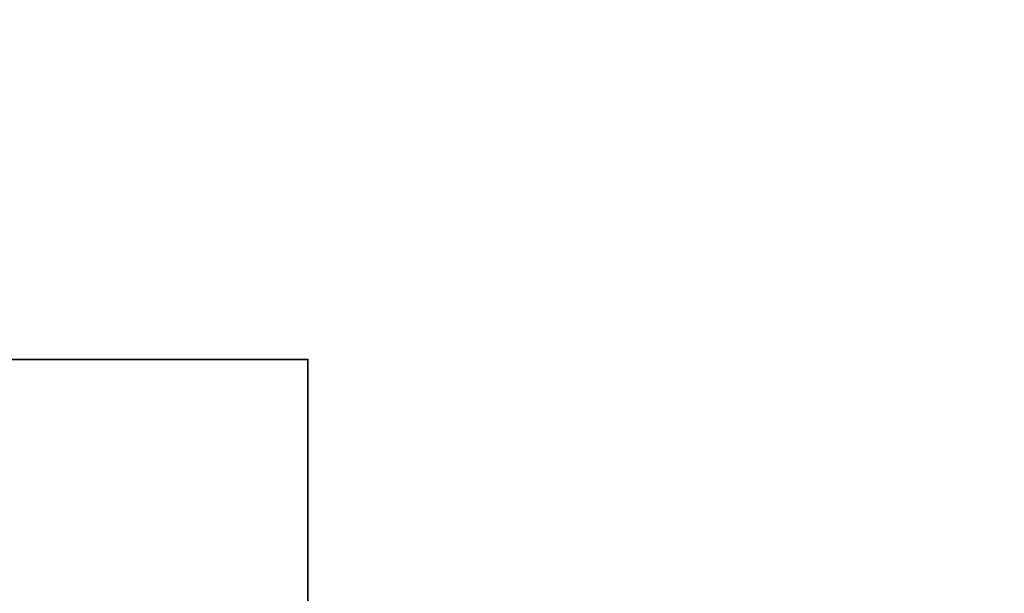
# Model space of a CAD drawing. Header units: millimetres. Extents: x -424979 to 718034, y -72486 to 344972.
# Tile 169 of 256: x 560411 to 562269, y 144070 to 145152. Entities that reach past the tile are written whole.
import ezdxf
from ezdxf.xclip import XClip

# ---------------------------------------------------------------- set-up
doc = ezdxf.new("R2010")
doc.units = ezdxf.units.MM
doc.header["$MEASUREMENT"] = 0
doc.header["$XCLIPFRAME"] = 0
doc.layers.add('IS_KLIM_FREON', color=6, linetype='GAS_LINE', lineweight=35)
doc.layers.add('SKAN - RZUT_7_0_Nr_pióra__1', color=7, linetype='Continuous', lineweight=13)
doc.layers.add('Rysunki i obrazki', color=7, linetype='Continuous')
doc.linetypes.add('GAS_LINE', pattern='A,12.7,-5.08,["GAS",Standard,S=2.54,R=0,X=-2.54,Y=-1.27],-6.35', length=24.13)
picture_1 = doc.add_image_def('image7.tif', size_in_pixel=(14115, 7016))

# ---------------------------------------------------------------- blocks, each defined once
blk = doc.blocks.new('Rysunek_7_7', base_point=(-247133.1, 120862.7))
at = {"layer": 'SKAN - RZUT_7_0_Nr_pióra__1', "color": 7, "lineweight": 13}
image = blk.add_image(picture_1, insert=(-306883.1, 91162.7), size_in_units=(119499.9, 59400), dxfattribs=at)
image.set_boundary_path([(-0.5, -0.5), (14114.5, 7015.5)])

msp = doc.modelspace()

# ---------------------------------------------------------------- linework, layer by layer
at = {"layer": 'IS_KLIM_FREON', "lineweight": 35, "ltscale": 0.4}
msp.add_lwpolyline([(560955, 143889.8), (560955, 144511), (553207.7, 144511), (553207.7, 145151.9)], dxfattribs=at)

# ---------------------------------------------------------------- block references
at = {"layer": 'Rysunki i obrazki', "color": 151, "linetype": 'Continuous', "lineweight": 20, "true_color": 0x80c2ff}
ref = msp.add_blockref('Rysunek_7_7', (578150.8, 164030.1), dxfattribs=at)
XClip(ref).set_block_clipping_path([(-306883.0907464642, 91162.6626359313), (-187383.1463020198, 150562.679302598)])

doc.saveas('drawing.dxf')
